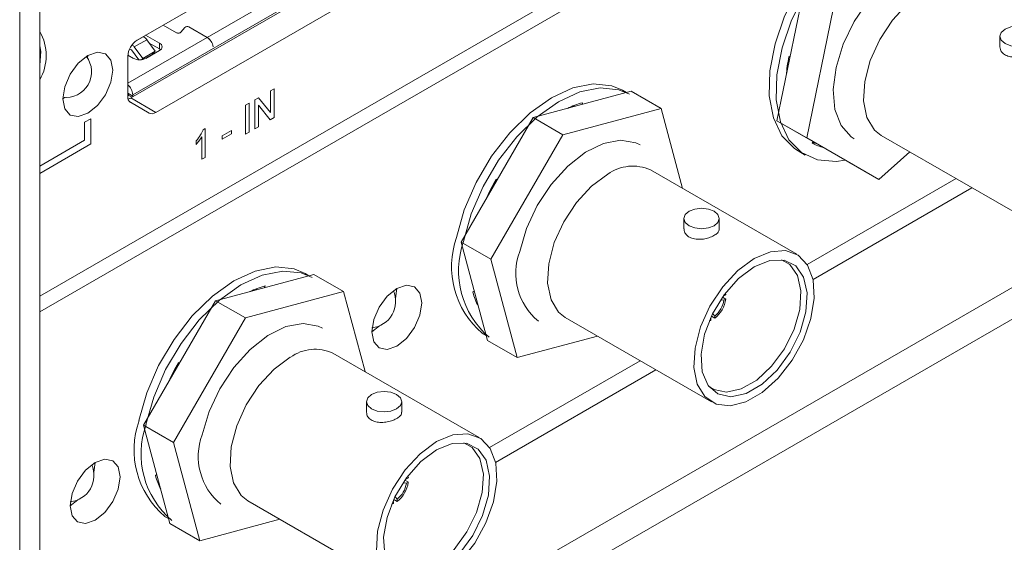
# Model space of a CAD drawing. Header units: millimetres. Extents: x 0 to 1118, y 0 to 864.
# Tile 200 of 256: x 901.68 to 915.61, y 321.41 to 328.8. Entities that reach past the tile are written whole.
import ezdxf

# ---------------------------------------------------------------- set-up
doc = ezdxf.new("R2010")
doc.units = ezdxf.units.MM

msp = doc.modelspace()

# ---------------------------------------------------------------- linework, layer by layer
at = {"color": 7, "linetype": 'Continuous', "lineweight": 15}
for p, q in [((901.967, 309.3), (901.967, 348.984)), ((901.683, 309.138), (901.683, 348.822)), ((901.685, 309.137), (901.685, 348.821)), ((901.967, 324.892), (923.77, 337.479)), ((901.967, 324.668), (923.77, 337.254)), ((906.102, 330.106), (903.344, 328.514)), ((912.765, 329.195), (912.392, 327.374)), ((903.254, 327.695), (905.748, 329.135)), ((903.607, 327.491), (906.102, 328.93)), ((913.187, 328.951), (912.815, 327.131)), ((903.899, 328.618), (903.711, 328.726)), ((903.713, 328.728), (903.901, 328.619)), ((903.961, 328.625), (904.017, 328.695)), ((904.019, 328.694), (903.963, 328.625)), ((904.332, 328.552), (904.076, 328.7)), ((904.077, 328.701), (904.334, 328.553)), ((903.431, 328.562), (903.428, 328.563)), ((903.43, 328.564), (903.43, 328.562)), ((903.464, 328.584), (903.66, 328.47)), ((903.599, 328.357), (903.48, 328.52)), ((915.544, 328.568), (915.544, 328.42)), ((903.263, 328.376), (903.236, 328.388)), ((903.366, 328.236), (903.264, 328.375)), ((903.303, 328.418), (903.422, 328.255)), ((903.422, 328.255), (903.599, 328.357)), ((903.66, 328.368), (903.467, 328.256)), ((903.66, 328.389), (903.515, 328.472)), ((903.56, 328.314), (903.599, 328.357)), ((903.675, 328.378), (903.66, 328.389)), ((904.42, 328.421), (904.418, 328.423)), ((904.42, 328.421), (904.419, 328.42)), ((902.644, 328.257), (902.646, 328.295)), ((903.211, 328.285), (903.211, 327.719)), ((903.29, 328.256), (903.212, 328.301)), ((903.422, 328.255), (903.406, 328.237)), ((903.44, 328.245), (903.56, 328.314)), ((903.47, 328.262), (903.473, 328.26)), ((912.56, 328.28), (912.578, 328.285)), ((910.332, 327.79), (908.942, 327.418)), ((910.263, 327.772), (910.208, 327.804)), ((910.755, 327.546), (910.332, 327.79)), ((902.292, 327.682), (902.324, 327.703)), ((903.226, 327.732), (903.272, 327.705)), ((903.282, 327.742), (903.282, 327.723)), ((903.514, 327.481), (903.25, 327.634)), ((910.755, 327.546), (909.364, 327.174)), ((909.523, 327.589), (909.52, 327.573)), ((909.642, 327.628), (909.637, 327.604)), ((911.058, 326.414), (910.755, 327.546)), ((908.942, 327.418), (907.924, 325.656)), ((909.364, 327.174), (908.942, 327.418)), ((912.815, 327.131), (912.392, 327.374)), ((912.392, 327.374), (913.41, 326.787)), ((909.364, 327.174), (908.347, 325.412)), ((912.815, 327.131), (913.832, 326.543)), ((913.865, 327.166), (915.933, 325.972)), ((912.691, 326.945), (912.79, 326.888)), ((912.888, 327.058), (912.901, 327.081)), ((913.832, 326.543), (914.271, 326.932)), ((912.672, 325.483), (910.603, 326.677)), ((913.832, 326.543), (913.41, 326.787)), ((908.42, 326.544), (908.433, 326.537)), ((908.42, 326.544), (908.433, 326.537)), ((912.819, 325.339), (914.925, 326.555)), ((912.902, 325.128), (915.149, 326.425)), ((911.076, 325.989), (911.076, 325.841)), ((911.576, 325.841), (911.576, 325.989)), ((908.347, 325.412), (907.924, 325.656)), ((907.924, 325.656), (908.297, 324.265)), ((908.347, 325.412), (908.719, 324.021)), ((905.842, 325.198), (904.452, 324.826)), ((905.773, 325.18), (905.718, 325.212)), ((906.264, 324.954), (905.842, 325.198)), ((905.033, 324.997), (905.03, 324.981)), ((905.152, 325.036), (905.147, 325.012)), ((906.264, 324.954), (904.874, 324.582)), ((906.568, 323.822), (906.264, 324.954)), ((908.093, 324.945), (908.111, 324.96)), ((911.621, 324.878), (911.669, 324.85)), ((911.642, 324.896), (911.64, 324.905)), ((911.642, 324.896), (911.669, 324.911)), ((911.664, 324.936), (911.669, 324.911)), ((904.452, 324.826), (903.434, 323.063)), ((904.874, 324.582), (904.452, 324.826)), ((908.161, 324.773), (908.158, 324.769)), ((911.642, 324.835), (911.608, 324.84)), ((911.642, 324.835), (911.669, 324.85)), ((904.874, 324.582), (903.857, 322.82)), ((909.397, 324.587), (911.466, 323.393)), ((911.45, 324.575), (911.459, 324.578)), ((911.459, 324.578), (911.459, 324.547)), ((911.512, 324.578), (911.464, 324.605)), ((911.489, 324.637), (911.512, 324.609)), ((911.512, 324.609), (911.512, 324.578)), ((906.773, 324.471), (906.662, 324.386)), ((911.459, 324.547), (911.433, 324.539)), ((908.223, 324.366), (908.278, 324.334)), ((908.719, 324.021), (909.852, 324.325)), ((908.719, 324.021), (908.297, 324.265)), ((908.182, 322.89), (906.113, 324.084)), ((903.93, 323.952), (903.943, 323.945)), ((903.93, 323.952), (903.943, 323.945)), ((908.329, 322.747), (910.457, 323.976)), ((908.412, 322.536), (910.681, 323.846)), ((906.586, 323.397), (906.586, 323.249)), ((907.086, 323.249), (907.086, 323.397)), ((903.857, 322.82), (903.434, 323.063)), ((903.434, 323.063), (903.807, 321.673)), ((903.857, 322.82), (904.229, 321.429)), ((903.603, 322.352), (903.62, 322.368)), ((907.152, 322.243), (907.118, 322.248)), ((907.131, 322.286), (907.179, 322.258)), ((907.152, 322.304), (907.15, 322.313)), ((907.152, 322.304), (907.179, 322.319)), ((907.152, 322.243), (907.179, 322.258)), ((907.174, 322.344), (907.179, 322.319)), ((903.671, 322.181), (903.668, 322.177)), ((902.507, 322.008), (902.396, 321.924)), ((904.907, 321.995), (906.975, 320.801)), ((906.969, 321.955), (906.942, 321.947)), ((906.96, 321.983), (906.969, 321.986)), ((906.969, 321.986), (906.969, 321.955)), ((907.022, 321.986), (906.974, 322.013)), ((906.999, 322.045), (907.022, 322.017)), ((907.022, 322.017), (907.022, 321.986)), ((903.733, 321.774), (903.788, 321.742)), ((904.229, 321.429), (903.807, 321.673)), ((904.229, 321.429), (905.362, 321.733))]:
    msp.add_line(p, q, dxfattribs=at)
at = {"color": 9, "linetype": 'Continuous', "lineweight": 0}
for p, q in [((949.804, 344.691), (901.967, 317.075)), ((949.946, 344.326), (901.967, 316.629)), ((904.334, 328.553), (905.58, 329.272)), ((903.282, 327.742), (905.668, 329.119)), ((903.901, 328.619), (903.901, 328.617)), ((903.961, 328.622), (903.961, 328.625)), ((904.017, 328.695), (904.017, 328.691)), ((904.077, 328.701), (904.077, 328.699)), ((903.211, 327.905), (904.332, 328.552)), ((903.303, 328.418), (903.48, 328.52)), ((903.321, 328.499), (903.431, 328.562)), ((903.66, 328.47), (903.66, 328.389)), ((905.23, 327.797), (905.28, 327.826)), ((905.23, 327.492), (905.23, 327.797)), ((905.28, 327.826), (905.28, 327.417)), ((903.282, 327.723), (903.211, 327.764)), ((903.254, 327.695), (903.607, 327.491)), ((905.008, 327.669), (905.061, 327.699)), ((905.008, 327.26), (905.008, 327.669)), ((905.061, 327.699), (905.23, 327.492)), ((904.877, 327.593), (904.927, 327.621)), ((904.877, 327.184), (904.877, 327.593)), ((904.927, 327.621), (904.927, 327.213)), ((905.227, 327.387), (905.058, 327.594)), ((905.058, 327.594), (905.058, 327.289)), ((902.69, 327.402), (902.601, 327.351)), ((902.69, 327.045), (902.69, 327.402)), ((905.28, 327.417), (905.227, 327.387)), ((902.601, 327.351), (902.601, 327.096)), ((904.276, 327.246), (904.306, 327.263)), ((904.306, 327.263), (904.306, 326.855)), ((904.546, 327.161), (904.677, 327.237)), ((904.677, 327.237), (904.677, 327.19)), ((905.058, 327.289), (905.008, 327.26)), ((902.601, 327.096), (901.967, 326.73)), ((904.179, 327.039), (904.179, 327.088)), ((904.26, 326.829), (904.26, 327.147)), ((904.677, 327.19), (904.546, 327.114)), ((904.546, 327.114), (904.546, 327.161)), ((904.927, 327.213), (904.877, 327.184)), ((901.967, 326.628), (902.69, 327.045)), ((904.306, 326.855), (904.26, 326.829)), ((906.993, 324.888), (907.003, 324.882))]:
    msp.add_line(p, q, dxfattribs=at)
at = {"color": 7, "linetype": 'Continuous', "lineweight": 15, "flags": 128}
for points in [[(913.485, 328.778), (913.687, 329.075), (913.921, 329.327), (914.173, 329.519), (914.427, 329.638), (914.666, 329.676), (914.877, 329.633), (914.924, 329.609)], [(912.691, 326.945), (912.638, 326.979), (912.461, 327.161), (912.341, 327.414), (912.284, 327.725), (912.292, 328.08), (912.366, 328.463), (912.5, 328.854), (912.691, 329.237)], [(913.357, 326.817), (913.227, 326.798), (912.963, 326.818), (912.737, 326.922), (912.56, 327.104), (912.44, 327.357), (912.383, 327.668), (912.391, 328.023), (912.465, 328.405), (912.599, 328.797), (912.79, 329.18)], [(914.468, 329.196), (914.238, 329.027), (914.025, 328.797), (913.845, 328.523), (913.711, 328.227), (913.633, 327.929), (913.617, 327.653), (913.664, 327.417), (913.771, 327.241), (913.865, 327.166)], [(913.485, 327.117), (913.442, 327.146), (913.298, 327.307), (913.212, 327.534), (913.188, 327.813), (913.228, 328.127), (913.329, 328.456), (913.485, 328.778)], [(903.91, 328.615), (903.908, 328.616), (903.901, 328.619)], [(915.971, 328.67), (916.025, 328.624), (916.044, 328.568), (916.025, 328.513), (915.971, 328.466), (915.889, 328.435), (915.794, 328.424), (915.698, 328.435), (915.617, 328.466), (915.563, 328.513), (915.544, 328.568), (915.563, 328.624), (915.617, 328.67), (915.698, 328.702), (915.794, 328.713), (915.889, 328.702), (915.971, 328.67)], [(901.967, 328.156), (901.981, 328.355), (901.967, 328.435)], [(902.646, 327.478), (902.781, 327.588), (902.896, 327.742), (902.972, 327.919), (902.999, 328.091), (902.972, 328.231), (902.896, 328.32), (902.781, 328.342), (902.646, 328.295), (902.51, 328.186), (902.396, 328.031), (902.319, 327.854), (902.292, 327.683), (902.319, 327.542), (902.396, 327.454), (902.51, 327.431), (902.646, 327.478)], [(907.86, 325.722), (907.969, 326.112), (908.137, 326.501), (908.356, 326.87), (908.615, 327.203), (908.901, 327.483), (909.203, 327.698), (909.505, 327.838), (909.793, 327.896), (910.055, 327.869), (910.208, 327.804)], [(907.959, 325.665), (908.068, 326.055), (908.236, 326.444), (908.455, 326.813), (908.714, 327.146), (909, 327.426), (909.302, 327.641), (909.604, 327.781), (909.892, 327.839), (910.154, 327.812), (910.307, 327.747)], [(903.283, 327.712), (903.283, 327.713), (903.282, 327.723)], [(908.754, 325.521), (908.851, 325.849), (909.003, 326.173), (909.201, 326.473), (909.433, 326.729), (909.684, 326.926), (909.938, 327.052), (910.18, 327.097), (910.394, 327.06), (910.456, 327.03)], [(910, 326.617), (909.77, 326.447), (909.557, 326.218), (909.377, 325.944), (909.243, 325.648), (909.165, 325.35), (909.149, 325.073), (909.197, 324.838), (909.303, 324.662), (909.397, 324.587)], [(911.503, 326.091), (911.557, 326.045), (911.576, 325.989), (911.557, 325.934), (911.503, 325.887), (911.422, 325.856), (911.326, 325.845), (911.23, 325.856), (911.149, 325.887), (911.095, 325.934), (911.076, 325.989), (911.095, 326.045), (911.149, 326.091), (911.23, 326.123), (911.326, 326.134), (911.422, 326.123), (911.503, 326.091)], [(912.069, 325.423), (912.299, 325.519), (912.512, 325.535), (912.692, 325.47), (912.826, 325.328), (912.904, 325.12), (912.92, 324.862), (912.872, 324.572), (912.765, 324.272), (912.607, 323.985), (912.408, 323.731), (912.185, 323.529), (911.952, 323.395), (911.729, 323.338), (911.53, 323.363), (911.372, 323.468), (911.265, 323.644), (911.218, 323.879), (911.234, 324.156), (911.311, 324.454), (911.445, 324.75), (911.625, 325.024), (911.838, 325.254), (912.069, 325.423)], [(903.37, 323.13), (903.479, 323.52), (903.647, 323.909), (903.866, 324.278), (904.124, 324.611), (904.411, 324.891), (904.713, 325.106), (905.015, 325.246), (905.303, 325.304), (905.565, 325.277), (905.718, 325.212)], [(912.069, 325.307), (911.847, 325.14), (911.645, 324.911), (911.481, 324.64), (911.368, 324.351), (911.319, 324.07), (911.335, 323.821), (911.417, 323.628), (911.557, 323.506), (911.742, 323.467), (911.957, 323.514), (912.181, 323.644), (912.395, 323.844), (912.58, 324.097), (912.72, 324.38), (912.802, 324.668), (912.819, 324.936), (912.769, 325.159), (912.657, 325.319), (912.492, 325.4), (912.29, 325.396), (912.069, 325.307)], [(911.43, 323.613), (911.498, 323.569), (911.679, 323.531), (911.888, 323.577), (912.107, 323.703), (912.317, 323.899), (912.497, 324.145), (912.634, 324.422), (912.714, 324.703), (912.73, 324.965), (912.682, 325.183), (912.572, 325.339), (912.456, 325.406)], [(903.469, 323.073), (903.578, 323.463), (903.746, 323.852), (903.965, 324.221), (904.223, 324.554), (904.51, 324.834), (904.812, 325.049), (905.114, 325.189), (905.402, 325.246), (905.664, 325.219), (905.817, 325.155)], [(907.015, 324.182), (907.151, 324.291), (907.265, 324.446), (907.342, 324.623), (907.369, 324.794), (907.342, 324.935), (907.265, 325.023), (907.151, 325.046), (907.015, 324.999), (906.88, 324.889), (906.765, 324.735), (906.689, 324.558), (906.662, 324.386), (906.689, 324.246), (906.765, 324.157), (906.88, 324.135), (907.015, 324.182)], [(907.015, 324.999), (907.015, 324.999), (906.997, 324.86)], [(906.995, 324.877), (906.998, 324.878), (907.004, 324.882)], [(904.264, 322.929), (904.361, 323.257), (904.513, 323.581), (904.711, 323.881), (904.943, 324.137), (905.194, 324.334), (905.448, 324.459), (905.69, 324.505), (905.903, 324.468), (905.966, 324.438)], [(905.51, 324.025), (905.28, 323.855), (905.067, 323.626), (904.887, 323.352), (904.753, 323.056), (904.675, 322.758), (904.659, 322.481), (904.706, 322.246), (904.813, 322.07), (904.907, 321.995)], [(907.013, 323.499), (907.067, 323.452), (907.086, 323.397), (907.067, 323.342), (907.013, 323.295), (906.932, 323.264), (906.836, 323.253), (906.74, 323.264), (906.659, 323.295), (906.605, 323.342), (906.586, 323.397), (906.605, 323.452), (906.659, 323.499), (906.74, 323.531), (906.836, 323.542), (906.932, 323.531), (907.013, 323.499)], [(907.578, 322.831), (907.809, 322.927), (908.022, 322.943), (908.202, 322.878), (908.336, 322.736), (908.414, 322.528), (908.429, 322.27), (908.382, 321.98), (908.275, 321.68), (908.117, 321.393), (907.918, 321.139), (907.695, 320.937), (907.462, 320.803), (907.239, 320.746), (907.04, 320.771), (906.882, 320.876), (906.775, 321.052), (906.728, 321.287), (906.743, 321.564), (906.821, 321.862), (906.955, 322.158), (907.135, 322.432), (907.348, 322.661), (907.578, 322.831)], [(907.578, 322.714), (907.357, 322.548), (907.155, 322.319), (906.99, 322.048), (906.878, 321.759), (906.828, 321.478), (906.845, 321.229), (906.927, 321.035), (907.067, 320.914), (907.252, 320.875), (907.466, 320.922), (907.691, 321.052), (907.905, 321.252), (908.09, 321.504), (908.23, 321.788), (908.312, 322.076), (908.329, 322.344), (908.279, 322.567), (908.167, 322.727), (908.002, 322.808), (907.8, 322.804), (907.578, 322.714)], [(906.94, 321.021), (907.008, 320.976), (907.189, 320.938), (907.398, 320.985), (907.617, 321.111), (907.826, 321.306), (908.007, 321.553), (908.144, 321.83), (908.224, 322.111), (908.24, 322.373), (908.192, 322.591), (908.082, 322.747), (907.966, 322.814)], [(902.75, 321.72), (902.885, 321.829), (903, 321.983), (903.076, 322.16), (903.103, 322.332), (903.076, 322.473), (903, 322.561), (902.885, 322.583), (902.75, 322.536), (902.614, 322.427), (902.5, 322.272), (902.423, 322.096), (902.396, 321.924), (902.423, 321.783), (902.5, 321.695), (902.614, 321.673), (902.75, 321.72)], [(902.75, 322.536), (902.75, 322.536), (902.732, 322.398)]]:
    msp.add_lwpolyline(points, dxfattribs=at)
at = {"color": 7, "linetype": 'Continuous', "lineweight": 15}
for centre, radius, start, end in [((901.361, 328.295), 0.697, 330.5053, 29.4947), ((903.926, 328.667), 0.0563, 240.6659, 311.0107), ((903.933, 328.652), 0.0385, 279.0576, 316.0899), ((904.052, 328.655), 0.0528, 60.6659, 131.0107), ((904.052, 328.657), 0.0493, 60.6659, 131.0107), ((903.499, 328.272), 0.288, 122.6055, 177.3945), ((903.377, 328.45), 0.125, 34.573, 64.6808), ((904.226, 328.388), 0.196, 9.5993, 57.077), ((904.227, 328.389), 0.196, 9.5993, 57.077), ((903.262, 328.373), 0.00312, 34.573, 64.6808), ((903.188, 328.336), 0.142, 35.6099, 53.2945), ((903.641, 328.419), 0.0546, 290.7834, 69.2166), ((902.336, 328.065), 0.363, 263.0831, 36.9223), ((903.378, 328.427), 0.192, 242.6097, 297.3903), ((914.644, 327.848), 2.127, 168.2976, 175.6087), ((903.089, 327.733), 0.193, 2.6305, 50.6933), ((903.246, 327.76), 0.0345, 173.7012, 234.9867), ((903.305, 327.71), 0.0943, 174.3796, 234.302), ((903.182, 327.815), 0.14, 284.1499, 300.6323), ((909.979, 326.395), 1.278, 105.2916, 115.5202), ((903.552, 327.567), 0.0943, 245.686, 305.6182), ((913.194, 327.59), 0.614, 240.1153, 256.8347), ((913.1, 327.666), 0.633, 250.9388, 256.7412), ((910.353, 326.13), 0.601, 65.381, 125.9294), ((911.077, 325.01), 3.068, 149.9861, 155.705), ((910.78, 325.181), 2.724, 149.9871, 155.6569), ((909.033, 325.31), 1.243, 160.6344, 229.3687), ((909.132, 325.252), 1.243, 160.6344, 229.3687), ((909.571, 325.213), 0.873, 159.3445, 230.6587), ((905.489, 323.802), 1.278, 105.2916, 115.5202), ((906.625, 324.816), 0.375, 276.0948, 23.9106), ((909.002, 325.182), 0.94, 194.6608, 207.279), ((911.253, 324.909), 0.42, 308.0025, 351.9975), ((911.285, 324.891), 0.362, 308.8838, 351.1162), ((905.863, 323.538), 0.601, 65.381, 125.9294), ((906.586, 322.418), 3.068, 149.9861, 155.705), ((906.29, 322.589), 2.724, 149.9871, 155.6569), ((904.543, 322.717), 1.243, 160.6344, 229.3687), ((904.642, 322.66), 1.243, 160.6344, 229.3687), ((905.081, 322.621), 0.873, 159.3445, 230.6587), ((902.359, 322.353), 0.375, 276.0948, 23.9106), ((904.512, 322.59), 0.94, 194.6608, 207.279), ((906.763, 322.316), 0.42, 308.0025, 351.9975), ((906.794, 322.298), 0.362, 308.8838, 351.1162)]:
    msp.add_arc(centre, radius, start, end, dxfattribs=at)
for points in [[(916.041, 328.42), (916.041, 328.411), (916.041, 328.388), (916.01, 328.353), (915.954, 328.317), (915.881, 328.289), (915.798, 328.273), (915.714, 328.273), (915.638, 328.292), (915.581, 328.329), (915.548, 328.374), (915.547, 328.406), (915.546, 328.42)], [(911.573, 325.841), (911.573, 325.832), (911.573, 325.809), (911.542, 325.774), (911.487, 325.738), (911.413, 325.71), (911.33, 325.694), (911.246, 325.694), (911.17, 325.713), (911.114, 325.75), (911.08, 325.795), (911.079, 325.827), (911.079, 325.841)], [(907.083, 323.249), (907.083, 323.24), (907.083, 323.217), (907.052, 323.182), (906.997, 323.146), (906.923, 323.118), (906.84, 323.102), (906.756, 323.102), (906.68, 323.121), (906.623, 323.158), (906.59, 323.203), (906.589, 323.235), (906.589, 323.249)]]:
    msp.add_open_spline(points, degree=3, knots=[0, 0, 0, 0, 0.0687903, 0.1769479, 0.2835669, 0.3885702, 0.4942939, 0.6019901, 0.7099251, 0.8158757, 0.9207423, 1, 1, 1, 1], dxfattribs=at)
at = {"color": 9, "linetype": 'Continuous', "lineweight": 0}
for points, knots in [([(904.179, 327.088), (904.201, 327.115), (904.24, 327.163), (904.265, 327.221), (904.276, 327.246)], [0, 0, 0, 0, 0.560427, 1, 1, 1, 1]), ([(904.26, 327.147), (904.246, 327.125), (904.221, 327.087), (904.192, 327.054), (904.179, 327.039)], [0, 0, 0, 0, 0.559686, 1, 1, 1, 1])]:
    msp.add_open_spline(points, degree=3, knots=knots, dxfattribs=at)

doc.saveas('drawing.dxf')
